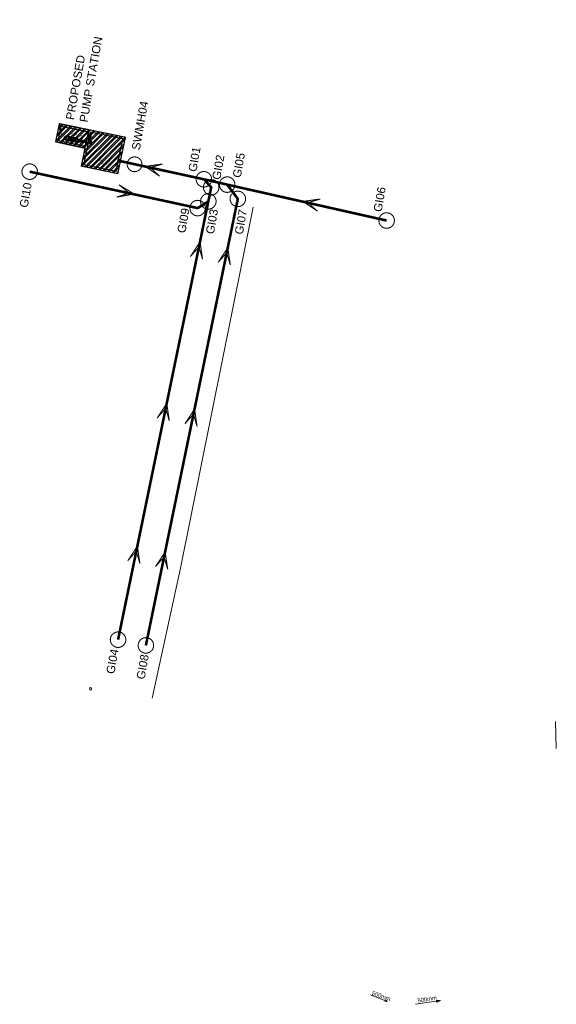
# Model space of a CAD drawing. Header units: millimetres. Extents: x -79464 to -76785, y -3788210 to -3782955.
# Tile 11 of 131: x -78719 to -78667, y -3786163 to -3786068. Entities that reach past the tile are written whole.
import ezdxf
from ezdxf.enums import TextEntityAlignment as Align
from ezdxf.lldxf.tags import DXFTag

# ---------------------------------------------------------------- set-up
doc = ezdxf.new("R2010")
doc.units = ezdxf.units.MM
doc.header["$LTSCALE"] = 8
doc.header["$MEASUREMENT"] = 0
doc.linetypes.add('HIDDEN', pattern=[0.375, 0.25, -0.125])
for name, color, linetype in [('CIVIL  NEW SWD CHANNEL', 10, 'Continuous'), ('CIVL Hatching - Stone', 9, 'Continuous'), ('NEW STORMWATER LINE', 10, 'Continuous'), ('P', 7, 'Continuous'), ('SEWER MANHOLE', 7, 'Continuous'), ('STORMWATER MANHOLE', 7, 'Continuous')]:
    doc.layers.add(name, color=color, linetype=linetype)
doc.styles.add('DEFAULT', font='arial.ttf')
doc.styles.add('Style-Arial', font='arial.ttf')
doc.styles.add('Swiss150', font='txt', dxfattribs={"height": 150})
tags = doc.linetypes.add('HIDDEN2', pattern=[0.1875, 0.125, -0.0625]).pattern_tags.tags
tags[6:7] = [DXFTag(74, 4), DXFTag(75, 0), DXFTag(340, '0'), DXFTag(46, 0.0), DXFTag(50, 0.0), DXFTag(44, 0.0), DXFTag(45, 0.0)]
tags[4:5] = [DXFTag(74, 4), DXFTag(75, 0), DXFTag(340, '0'), DXFTag(46, 0.0), DXFTag(50, 0.0), DXFTag(44, 0.0), DXFTag(45, 0.0)]

# ---------------------------------------------------------------- blocks, each defined once
blk = doc.blocks.new('Pump Station')
at = {"layer": 'P', "color": 3}
for p, q in [((0, 0), (3.6, 0)), ((0, 0), (0, -3.6)), ((3.6, 0), (3.6, -1.796)), ((0.2, -0.2), (3.4, -0.2)), ((0.2, -0.2), (0.2, -3.4)), ((3.4, -0.2), (3.4, -2.37)), ((6.5, -1.802), (3.6, -1.802)), ((6.5, -1.802), (6.5, -3.6)), ((3.4, -2.43), (3.4, -3.4)), ((6.3, -2.003), (3.6, -2.003)), ((3.6, -3.4), (3.6, -2.43)), ((3.6, -2.606), (3.6, -3.4)), ((6.3, -2.003), (6.3, -3.4)), ((0, -3.6), (3.6, -3.6)), ((0.2, -3.4), (3.4, -3.4)), ((6.3, -3.4), (3.6, -3.4)), ((6.5, -3.6), (3.6, -3.6))]:
    blk.add_line(p, q, dxfattribs=at)
at = {"layer": 'P', "color": 2}
for p, q in [((5.84, -2.399), (3.013, -2.399)), ((3.046, -2.374), (3.043, -2.399)), ((3.043, -2.399), (3.046, -2.424)), ((3.053, -2.351), (3.046, -2.374)), ((3.046, -2.424), (3.053, -2.449)), ((3.065, -2.328), (3.053, -2.351)), ((3.053, -2.449), (3.065, -2.471)), ((3.081, -2.308), (3.065, -2.328)), ((3.065, -2.471), (3.081, -2.491)), ((3.1, -2.293), (3.081, -2.308)), ((3.081, -2.491), (3.1, -2.507)), ((3.122, -2.281), (3.1, -2.293)), ((3.1, -2.507), (3.122, -2.52)), ((3.145, -2.273), (3.122, -2.281)), ((3.122, -2.52), (3.145, -2.527)), ((3.145, -2.388), (3.143, -2.399)), ((3.143, -2.399), (3.145, -2.411)), ((3.171, -2.27), (3.145, -2.273)), ((3.151, -2.378), (3.145, -2.388)), ((3.145, -2.411), (3.151, -2.421)), ((3.145, -2.527), (3.171, -2.53)), ((3.162, -2.372), (3.151, -2.378)), ((3.151, -2.421), (3.162, -2.428)), ((3.173, -2.37), (3.162, -2.372)), ((3.162, -2.428), (3.173, -2.43)), ((3.196, -2.272), (3.171, -2.27)), ((3.171, -2.53), (3.196, -2.528)), ((3.173, -2.239), (3.173, -2.561)), ((3.173, -2.37), (3.681, -2.37)), ((3.173, -2.43), (3.681, -2.43)), ((3.221, -2.278), (3.196, -2.272)), ((3.196, -2.528), (3.221, -2.521)), ((3.243, -2.289), (3.221, -2.278)), ((3.221, -2.521), (3.243, -2.509)), ((3.263, -2.306), (3.243, -2.289)), ((3.243, -2.509), (3.263, -2.495)), ((3.28, -2.324), (3.263, -2.306)), ((3.263, -2.495), (3.28, -2.476)), ((3.272, -2.72), (3.269, -2.736)), ((3.269, -2.736), (3.269, -3.055)), ((3.28, -2.706), (3.272, -2.72)), ((3.292, -2.346), (3.28, -2.324)), ((3.28, -2.476), (3.292, -2.453)), ((3.291, -2.695), (3.28, -2.706)), ((3.282, -2.724), (3.28, -2.736)), ((3.28, -2.736), (3.28, -3.055)), ((3.287, -2.712), (3.282, -2.724)), ((3.296, -2.703), (3.287, -2.712)), ((3.292, -2.724), (3.29, -2.736)), ((3.29, -2.736), (3.29, -3.055)), ((3.304, -2.689), (3.291, -2.695)), ((3.301, -2.37), (3.292, -2.346)), ((3.292, -2.453), (3.301, -2.43)), ((3.298, -2.715), (3.292, -2.724)), ((3.307, -2.697), (3.296, -2.703)), ((3.308, -2.708), (3.298, -2.715)), ((3.319, -2.686), (3.304, -2.689)), ((3.319, -2.696), (3.307, -2.697)), ((3.319, -2.706), (3.308, -2.708)), ((3.319, -2.686), (3.5, -2.686)), ((3.319, -2.696), (3.522, -2.696)), ((3.319, -2.706), (3.5, -2.706)), ((3.5, -2.686), (3.5, -2.706)), ((3.6, -2.003), (3.6, -2.37)), ((3.669, -2.399), (3.711, -2.399)), ((3.699, -2.323), (3.681, -2.323)), ((3.681, -2.323), (3.681, -2.476)), ((3.681, -2.476), (3.699, -2.476)), ((3.734, -2.399), (3.692, -2.399)), ((3.699, -2.476), (3.699, -2.323)), ((3.7, -2.446), (3.7, -2.353)), ((3.702, -2.446), (3.702, -2.353)), ((3.704, -2.323), (3.721, -2.323)), ((3.704, -2.476), (3.704, -2.323)), ((3.721, -2.476), (3.704, -2.476)), ((3.721, -2.323), (3.721, -2.476)), ((3.721, -2.37), (3.799, -2.37)), ((3.721, -2.43), (3.946, -2.43)), ((3.766, -2.357), (3.754, -2.37)), ((3.754, -2.43), (3.766, -2.443)), ((3.781, -2.348), (3.766, -2.357)), ((3.766, -2.443), (3.781, -2.451)), ((3.799, -2.346), (3.781, -2.348)), ((3.781, -2.451), (3.799, -2.453)), ((3.799, -2.331), (3.799, -2.47)), ((3.816, -2.348), (3.799, -2.346)), ((3.799, -2.37), (3.946, -2.37)), ((3.799, -2.453), (3.816, -2.451)), ((3.831, -2.357), (3.816, -2.348)), ((3.816, -2.451), (3.831, -2.443)), ((3.844, -2.37), (3.831, -2.357)), ((3.831, -2.443), (3.844, -2.43)), ((3.934, -2.399), (3.976, -2.399)), ((3.964, -2.323), (3.946, -2.323)), ((3.946, -2.323), (3.946, -2.476)), ((3.946, -2.476), (3.964, -2.476)), ((3.999, -2.399), (3.957, -2.399)), ((3.964, -2.476), (3.964, -2.323)), ((3.966, -2.446), (3.966, -2.353)), ((3.968, -2.446), (3.968, -2.353)), ((3.969, -2.323), (3.986, -2.323)), ((3.969, -2.476), (3.969, -2.323)), ((3.986, -2.476), (3.969, -2.476)), ((3.986, -2.323), (3.986, -2.476)), ((4.067, -2.43), (3.986, -2.37)), ((3.986, -2.43), (4.067, -2.37)), ((4.055, -2.399), (4.096, -2.399)), ((4.084, -2.323), (4.067, -2.323)), ((4.067, -2.323), (4.067, -2.476)), ((4.067, -2.476), (4.084, -2.476)), ((4.12, -2.399), (4.078, -2.399)), ((4.084, -2.476), (4.084, -2.323)), ((4.084, -2.353), (4.087, -2.353)), ((4.084, -2.446), (4.087, -2.446)), ((4.087, -2.446), (4.087, -2.353)), ((4.089, -2.446), (4.089, -2.353)), ((4.09, -2.323), (4.108, -2.323)), ((4.09, -2.476), (4.09, -2.323)), ((4.108, -2.476), (4.09, -2.476)), ((4.108, -2.323), (4.108, -2.476)), ((4.108, -2.37), (4.13, -2.37)), ((4.108, -2.43), (4.13, -2.43)), ((4.129, -2.374), (4.127, -2.399)), ((4.127, -2.399), (4.129, -2.426)), ((4.137, -2.349), (4.129, -2.374)), ((4.129, -2.426), (4.137, -2.451)), ((4.134, -2.348), (4.176, -2.366)), ((4.134, -2.452), (4.176, -2.434)), ((4.15, -2.326), (4.137, -2.349)), ((4.137, -2.451), (4.15, -2.473)), ((4.15, -2.351), (4.147, -2.357)), ((4.147, -2.357), (4.15, -2.363)), ((4.15, -2.378), (4.147, -2.399)), ((4.147, -2.399), (4.15, -2.422)), ((4.15, -2.437), (4.147, -2.443)), ((4.147, -2.443), (4.15, -2.449)), ((4.166, -2.306), (4.15, -2.326)), ((4.155, -2.348), (4.15, -2.351)), ((4.155, -2.357), (4.15, -2.378)), ((4.15, -2.363), (4.155, -2.366)), ((4.15, -2.422), (4.155, -2.443)), ((4.155, -2.433), (4.15, -2.437)), ((4.15, -2.449), (4.155, -2.452)), ((4.15, -2.473), (4.166, -2.493)), ((4.166, -2.337), (4.155, -2.357)), ((4.162, -2.351), (4.155, -2.348)), ((4.155, -2.366), (4.162, -2.363)), ((4.162, -2.437), (4.155, -2.433)), ((4.155, -2.443), (4.166, -2.462)), ((4.155, -2.452), (4.162, -2.449)), ((4.164, -2.357), (4.162, -2.351)), ((4.162, -2.363), (4.164, -2.357)), ((4.164, -2.443), (4.162, -2.437)), ((4.162, -2.449), (4.164, -2.443)), ((4.164, -2.357), (4.164, -2.357)), ((4.164, -2.443), (4.164, -2.443)), ((4.186, -2.289), (4.166, -2.306)), ((4.179, -2.321), (4.166, -2.337)), ((4.166, -2.462), (4.179, -2.48)), ((4.166, -2.493), (4.186, -2.509)), ((4.197, -2.307), (4.179, -2.321)), ((4.179, -2.48), (4.197, -2.493)), ((4.208, -2.277), (4.186, -2.289)), ((4.186, -2.509), (4.208, -2.522)), ((4.216, -2.296), (4.197, -2.307)), ((4.197, -2.493), (4.216, -2.503)), ((4.21, -2.289), (4.207, -2.296)), ((4.207, -2.296), (4.21, -2.302)), ((4.21, -2.497), (4.207, -2.503)), ((4.207, -2.503), (4.21, -2.509)), ((4.233, -2.27), (4.208, -2.277)), ((4.208, -2.276), (4.225, -2.317)), ((4.208, -2.525), (4.225, -2.483)), ((4.208, -2.522), (4.233, -2.53)), ((4.216, -2.287), (4.21, -2.289)), ((4.21, -2.302), (4.216, -2.305)), ((4.216, -2.495), (4.21, -2.497)), ((4.21, -2.509), (4.216, -2.512)), ((4.223, -2.289), (4.216, -2.287)), ((4.237, -2.289), (4.216, -2.296)), ((4.216, -2.305), (4.223, -2.302)), ((4.302, -2.399), (4.216, -2.399)), ((4.223, -2.497), (4.216, -2.495)), ((4.216, -2.503), (4.237, -2.509)), ((4.216, -2.512), (4.223, -2.509)), ((4.226, -2.296), (4.223, -2.289)), ((4.223, -2.302), (4.226, -2.296)), ((4.226, -2.503), (4.223, -2.497)), ((4.223, -2.509), (4.226, -2.503)), ((4.226, -2.296), (4.226, -2.296)), ((4.226, -2.503), (4.226, -2.503)), ((4.259, -2.267), (4.233, -2.27)), ((4.233, -2.53), (4.259, -2.532)), ((4.259, -2.287), (4.237, -2.289)), ((4.237, -2.509), (4.259, -2.512)), ((4.285, -2.27), (4.259, -2.267)), ((4.28, -2.289), (4.259, -2.287)), ((4.259, -2.512), (4.28, -2.509)), ((4.259, -2.532), (4.285, -2.53)), ((4.302, -2.296), (4.28, -2.289)), ((4.28, -2.509), (4.302, -2.503)), ((4.31, -2.277), (4.285, -2.27)), ((4.285, -2.53), (4.31, -2.522)), ((4.311, -2.276), (4.293, -2.317)), ((4.296, -2.289), (4.293, -2.296)), ((4.293, -2.296), (4.296, -2.302)), ((4.311, -2.525), (4.293, -2.483)), ((4.296, -2.497), (4.293, -2.503)), ((4.293, -2.503), (4.296, -2.509)), ((4.302, -2.287), (4.296, -2.289)), ((4.296, -2.302), (4.302, -2.305)), ((4.302, -2.495), (4.296, -2.497)), ((4.296, -2.509), (4.302, -2.512)), ((4.308, -2.289), (4.302, -2.287)), ((4.322, -2.307), (4.302, -2.296)), ((4.302, -2.305), (4.308, -2.302)), ((4.302, -2.503), (4.322, -2.493)), ((4.308, -2.497), (4.302, -2.495)), ((4.302, -2.512), (4.308, -2.509)), ((4.311, -2.296), (4.308, -2.289)), ((4.308, -2.302), (4.311, -2.296)), ((4.311, -2.503), (4.308, -2.497)), ((4.308, -2.509), (4.311, -2.503)), ((4.333, -2.289), (4.31, -2.277)), ((4.31, -2.522), (4.333, -2.509)), ((4.311, -2.296), (4.311, -2.296)), ((4.311, -2.503), (4.311, -2.503)), ((4.338, -2.321), (4.322, -2.307)), ((4.322, -2.493), (4.338, -2.48)), ((4.354, -2.306), (4.333, -2.289)), ((4.333, -2.509), (4.354, -2.493)), ((4.354, -2.337), (4.338, -2.321)), ((4.338, -2.48), (4.354, -2.462)), ((4.383, -2.348), (4.342, -2.366)), ((4.383, -2.452), (4.342, -2.434)), ((4.37, -2.326), (4.354, -2.306)), ((4.363, -2.357), (4.354, -2.337)), ((4.354, -2.462), (4.363, -2.443)), ((4.354, -2.493), (4.37, -2.473)), ((4.357, -2.351), (4.355, -2.357)), ((4.355, -2.357), (4.357, -2.363)), ((4.357, -2.437), (4.355, -2.443)), ((4.355, -2.443), (4.357, -2.449)), ((4.363, -2.348), (4.357, -2.351)), ((4.357, -2.363), (4.363, -2.366)), ((4.363, -2.433), (4.357, -2.437)), ((4.357, -2.449), (4.363, -2.452)), ((4.37, -2.351), (4.363, -2.348)), ((4.37, -2.378), (4.363, -2.357)), ((4.363, -2.366), (4.37, -2.363)), ((4.363, -2.443), (4.37, -2.422)), ((4.37, -2.437), (4.363, -2.433)), ((4.363, -2.452), (4.37, -2.449)), ((4.382, -2.349), (4.37, -2.326)), ((4.372, -2.357), (4.37, -2.351)), ((4.37, -2.363), (4.372, -2.357)), ((4.372, -2.399), (4.37, -2.378)), ((4.37, -2.422), (4.372, -2.399)), ((4.372, -2.443), (4.37, -2.437)), ((4.37, -2.449), (4.372, -2.443)), ((4.37, -2.473), (4.382, -2.451)), ((4.372, -2.357), (4.372, -2.357)), ((4.372, -2.399), (4.372, -2.399)), ((4.372, -2.443), (4.372, -2.443)), ((4.39, -2.374), (4.382, -2.349)), ((4.382, -2.451), (4.39, -2.426)), ((4.388, -2.37), (4.411, -2.37)), ((4.388, -2.43), (4.411, -2.43)), ((4.392, -2.399), (4.39, -2.374)), ((4.39, -2.426), (4.392, -2.399)), ((4.392, -2.399), (4.392, -2.399)), ((4.398, -2.399), (4.44, -2.399)), ((4.427, -2.323), (4.411, -2.323)), ((4.411, -2.323), (4.411, -2.476)), ((4.411, -2.476), (4.427, -2.476)), ((4.464, -2.399), (4.421, -2.399)), ((4.427, -2.476), (4.427, -2.323)), ((4.427, -2.353), (4.43, -2.353)), ((4.427, -2.446), (4.43, -2.446)), ((4.43, -2.446), (4.43, -2.353)), ((4.432, -2.446), (4.432, -2.353)), ((4.433, -2.323), (4.451, -2.323)), ((4.433, -2.476), (4.433, -2.323)), ((4.451, -2.476), (4.433, -2.476)), ((4.451, -2.323), (4.451, -2.476)), ((4.463, -2.359), (4.451, -2.37)), ((4.451, -2.43), (4.463, -2.441)), ((4.476, -2.352), (4.463, -2.359)), ((4.463, -2.441), (4.476, -2.447)), ((4.491, -2.349), (4.476, -2.352)), ((4.476, -2.447), (4.491, -2.449)), ((4.506, -2.352), (4.491, -2.349)), ((4.491, -2.449), (4.506, -2.447)), ((4.52, -2.359), (4.506, -2.352)), ((4.506, -2.447), (4.52, -2.441)), ((4.531, -2.37), (4.52, -2.359)), ((4.52, -2.399), (4.561, -2.399)), ((4.52, -2.441), (4.531, -2.43)), ((4.549, -2.323), (4.531, -2.323)), ((4.531, -2.323), (4.531, -2.476)), ((4.531, -2.476), (4.549, -2.476)), ((4.585, -2.399), (4.542, -2.399)), ((5.64, -2.199), (4.545, -2.199)), ((4.545, -2.323), (4.545, -2.199)), ((4.545, -2.476), (4.545, -2.323)), ((4.545, -2.6), (4.545, -2.476)), ((5.64, -2.6), (4.545, -2.6)), ((4.549, -2.476), (4.549, -2.323)), ((4.55, -2.446), (4.55, -2.353)), ((4.551, -2.593), (4.551, -2.205)), ((5.634, -2.205), (4.551, -2.205)), ((5.634, -2.593), (4.551, -2.593)), ((4.554, -2.446), (4.554, -2.353)), ((4.555, -2.323), (4.572, -2.323)), ((4.555, -2.476), (4.555, -2.323)), ((4.572, -2.476), (4.555, -2.476)), ((4.57, -2.38), (4.566, -2.399)), ((4.566, -2.399), (4.57, -2.42)), ((4.577, -2.362), (4.57, -2.38)), ((4.57, -2.42), (4.577, -2.439)), ((4.577, -2.362), (4.571, -2.349)), ((4.577, -2.439), (4.571, -2.449)), ((4.572, -2.323), (4.572, -2.476)), ((4.589, -2.346), (4.577, -2.362)), ((4.577, -2.439), (4.589, -2.453)), ((4.605, -2.334), (4.589, -2.346)), ((4.589, -2.453), (4.605, -2.466)), ((5.59, -2.249), (4.595, -2.249)), ((4.595, -2.34), (4.595, -2.249)), ((4.595, -2.55), (4.595, -2.459)), ((5.59, -2.55), (4.595, -2.55)), ((4.624, -2.326), (4.605, -2.334)), ((4.605, -2.466), (4.624, -2.473)), ((4.615, -2.388), (4.612, -2.399)), ((4.612, -2.399), (4.615, -2.411)), ((4.621, -2.378), (4.615, -2.388)), ((4.615, -2.411), (4.621, -2.421)), ((4.631, -2.372), (4.621, -2.378)), ((4.621, -2.421), (4.631, -2.428)), ((4.642, -2.323), (4.624, -2.326)), ((4.624, -2.473), (4.642, -2.476)), ((4.642, -2.37), (4.631, -2.372)), ((4.631, -2.428), (4.642, -2.43)), ((4.642, -2.311), (4.642, -2.49)), ((4.662, -2.326), (4.642, -2.323)), ((4.655, -2.372), (4.642, -2.37)), ((4.642, -2.43), (4.655, -2.428)), ((4.642, -2.476), (4.662, -2.473)), ((4.664, -2.378), (4.655, -2.372)), ((4.655, -2.428), (4.664, -2.421)), ((4.681, -2.334), (4.662, -2.326)), ((4.662, -2.473), (4.681, -2.466)), ((4.671, -2.388), (4.664, -2.378)), ((4.664, -2.421), (4.671, -2.411)), ((4.673, -2.399), (4.671, -2.388)), ((4.671, -2.411), (4.673, -2.399)), ((4.673, -2.399), (4.673, -2.399)), ((4.696, -2.346), (4.681, -2.334)), ((4.681, -2.466), (4.696, -2.453)), ((4.684, -2.276), (4.684, -2.336)), ((4.692, -2.276), (4.684, -2.276)), ((4.684, -2.465), (4.684, -2.524)), ((4.684, -2.524), (4.692, -2.524)), ((4.691, -2.323), (5.102, -2.323)), ((5.087, -2.33), (4.691, -2.33)), ((5.087, -2.276), (4.692, -2.276)), ((4.692, -2.342), (4.692, -2.276)), ((4.692, -2.281), (5.102, -2.281)), ((5.087, -2.286), (4.692, -2.286)), ((4.692, -2.318), (5.087, -2.318)), ((4.692, -2.524), (4.692, -2.458)), ((4.692, -2.471), (5.087, -2.471)), ((4.692, -2.476), (5.102, -2.476)), ((5.087, -2.482), (4.692, -2.482)), ((4.692, -2.514), (5.087, -2.514)), ((4.692, -2.52), (5.102, -2.52)), ((4.692, -2.524), (5.096, -2.524)), ((4.709, -2.362), (4.696, -2.346)), ((4.696, -2.453), (4.709, -2.439)), ((4.709, -2.361), (5.087, -2.361)), ((4.716, -2.38), (4.709, -2.362)), ((4.709, -2.439), (4.716, -2.42)), ((5.087, -2.439), (4.709, -2.439)), ((4.711, -2.367), (5.102, -2.367)), ((4.711, -2.433), (5.102, -2.433)), ((5.087, -2.372), (4.714, -2.372)), ((4.714, -2.427), (5.087, -2.427)), ((4.719, -2.399), (4.716, -2.38)), ((4.716, -2.42), (4.719, -2.399)), ((4.719, -2.399), (4.719, -2.399)), ((5.087, -2.524), (5.087, -2.276)), ((5.087, -2.276), (5.096, -2.276)), ((5.096, -2.276), (5.096, -2.524)), ((5.096, -2.313), (5.158, -2.324)), ((5.162, -2.334), (5.096, -2.334)), ((5.103, -2.38), (5.096, -2.381)), ((5.096, -2.418), (5.103, -2.418)), ((5.115, -2.466), (5.096, -2.466)), ((5.096, -2.489), (5.198, -2.468)), ((5.096, -2.477), (5.121, -2.472)), ((5.103, -2.38), (5.111, -2.38)), ((5.103, -2.418), (5.103, -2.381)), ((5.103, -2.418), (5.103, -2.421)), ((5.103, -2.421), (5.111, -2.421)), ((5.107, -2.476), (5.107, -2.486)), ((5.111, -2.38), (5.111, -2.387)), ((5.111, -2.387), (5.119, -2.387)), ((5.111, -2.387), (5.111, -2.412)), ((5.119, -2.412), (5.111, -2.412)), ((5.111, -2.412), (5.111, -2.421)), ((5.113, -2.466), (5.113, -2.492)), ((5.124, -2.34), (5.115, -2.334)), ((5.115, -2.466), (5.124, -2.459)), ((5.132, -2.361), (5.119, -2.387)), ((5.119, -2.387), (5.119, -2.412)), ((5.132, -2.44), (5.119, -2.412)), ((5.119, -2.473), (5.119, -2.484)), ((5.121, -2.472), (5.125, -2.471)), ((5.131, -2.349), (5.124, -2.34)), ((5.124, -2.459), (5.131, -2.449)), ((5.125, -2.471), (5.129, -2.466)), ((5.129, -2.466), (5.148, -2.424)), ((5.132, -2.361), (5.131, -2.349)), ((5.131, -2.449), (5.132, -2.44)), ((5.132, -2.361), (5.132, -2.44)), ((5.175, -2.361), (5.132, -2.361)), ((5.132, -2.361), (5.173, -2.361)), ((5.142, -2.44), (5.132, -2.44)), ((5.143, -2.459), (5.142, -2.464)), ((5.142, -2.464), (5.144, -2.467)), ((5.143, -2.459), (5.155, -2.43)), ((5.144, -2.467), (5.149, -2.468)), ((5.148, -2.422), (5.148, -2.417)), ((5.148, -2.424), (5.148, -2.422)), ((5.149, -2.468), (5.159, -2.465)), ((5.15, -2.44), (5.177, -2.44)), ((5.158, -2.427), (5.155, -2.43)), ((5.168, -2.328), (5.158, -2.324)), ((5.158, -2.427), (5.162, -2.427)), ((5.158, -2.476), (5.168, -2.472)), ((5.159, -2.465), (5.164, -2.462)), ((5.166, -2.336), (5.162, -2.334)), ((5.164, -2.462), (5.169, -2.458)), ((5.168, -2.339), (5.166, -2.336)), ((5.174, -2.336), (5.168, -2.328)), ((5.168, -2.339), (5.182, -2.376)), ((5.168, -2.472), (5.174, -2.465)), ((5.169, -2.458), (5.182, -2.424)), ((5.174, -2.336), (5.188, -2.371)), ((5.174, -2.465), (5.189, -2.43)), ((5.182, -2.376), (5.183, -2.378)), ((5.182, -2.424), (5.183, -2.422)), ((5.183, -2.378), (5.183, -2.383)), ((5.183, -2.422), (5.183, -2.417)), ((5.277, -2.361), (5.184, -2.361)), ((5.184, -2.361), (5.277, -2.361)), ((5.186, -2.44), (5.277, -2.44)), ((5.188, -2.371), (5.193, -2.373)), ((5.189, -2.43), (5.193, -2.427)), ((5.193, -2.373), (5.197, -2.373)), ((5.193, -2.427), (5.197, -2.427)), ((5.198, -2.468), (5.194, -2.44)), ((5.198, -2.468), (5.2, -2.47)), ((5.2, -2.47), (5.273, -2.47)), ((5.332, -2.381), (5.252, -2.381)), ((5.252, -2.381), (5.252, -2.399)), ((5.252, -2.418), (5.252, -2.399)), ((5.332, -2.418), (5.252, -2.418)), ((5.273, -2.47), (5.276, -2.467)), ((5.276, -2.44), (5.276, -2.467)), ((5.277, -2.361), (5.277, -2.44)), ((5.277, -2.361), (5.288, -2.386)), ((5.288, -2.415), (5.277, -2.44)), ((5.288, -2.386), (5.288, -2.415)), ((5.288, -2.386), (5.296, -2.386)), ((5.288, -2.415), (5.296, -2.415)), ((5.296, -2.386), (5.296, -2.388)), ((5.296, -2.388), (5.296, -2.412)), ((5.296, -2.388), (5.353, -2.388)), ((5.296, -2.415), (5.296, -2.412)), ((5.296, -2.412), (5.353, -2.412)), ((5.332, -2.367), (5.332, -2.399)), ((5.332, -2.367), (5.337, -2.367)), ((5.332, -2.432), (5.332, -2.399)), ((5.332, -2.432), (5.337, -2.432)), ((5.337, -2.367), (5.346, -2.293)), ((5.337, -2.367), (5.337, -2.399)), ((5.337, -2.432), (5.337, -2.399)), ((5.337, -2.432), (5.346, -2.506)), ((5.349, -2.288), (5.346, -2.293)), ((5.346, -2.506), (5.349, -2.511)), ((5.352, -2.284), (5.349, -2.288)), ((5.349, -2.511), (5.352, -2.515)), ((5.357, -2.283), (5.352, -2.284)), ((5.352, -2.515), (5.357, -2.516)), ((5.353, -2.388), (5.353, -2.412)), ((5.369, -2.283), (5.357, -2.283)), ((5.369, -2.516), (5.357, -2.516)), ((5.387, -2.268), (5.369, -2.284)), ((5.369, -2.284), (5.369, -2.399)), ((5.369, -2.515), (5.369, -2.399)), ((5.387, -2.532), (5.369, -2.515)), ((5.618, -2.268), (5.387, -2.268)), ((5.618, -2.532), (5.387, -2.532)), ((5.59, -2.249), (5.634, -2.205)), ((5.59, -2.268), (5.59, -2.249)), ((5.59, -2.55), (5.59, -2.532)), ((5.59, -2.55), (5.64, -2.6)), ((5.618, -2.268), (5.635, -2.284)), ((5.618, -2.532), (5.635, -2.515)), ((5.634, -2.593), (5.634, -2.205)), ((5.635, -2.268), (5.635, -2.399)), ((5.635, -2.268), (5.709, -2.268)), ((5.635, -2.532), (5.635, -2.399)), ((5.635, -2.532), (5.709, -2.532)), ((5.64, -2.268), (5.64, -2.199)), ((5.64, -2.268), (5.64, -2.532)), ((5.64, -2.6), (5.64, -2.532)), ((5.709, -2.268), (5.709, -2.399)), ((5.709, -2.268), (5.737, -2.295)), ((5.709, -2.268), (5.737, -2.295)), ((5.709, -2.532), (5.709, -2.399)), ((5.709, -2.532), (5.737, -2.505)), ((5.709, -2.532), (5.737, -2.505)), ((5.737, -2.295), (5.737, -2.399)), ((5.737, -2.505), (5.737, -2.399)), ((6.172, -2.72), (6.169, -2.736)), ((6.169, -2.736), (6.169, -3.055)), ((6.179, -2.706), (6.172, -2.72)), ((6.191, -2.695), (6.179, -2.706)), ((6.182, -2.724), (6.179, -2.736)), ((6.179, -2.736), (6.179, -3.055)), ((6.187, -2.712), (6.182, -2.724)), ((6.195, -2.703), (6.187, -2.712)), ((6.192, -2.724), (6.189, -2.736)), ((6.189, -2.736), (6.189, -3.055)), ((6.204, -2.689), (6.191, -2.695)), ((6.198, -2.715), (6.192, -2.724)), ((6.207, -2.697), (6.195, -2.703)), ((6.208, -2.708), (6.198, -2.715)), ((6.219, -2.686), (6.204, -2.689)), ((6.219, -2.696), (6.207, -2.697)), ((6.219, -2.706), (6.208, -2.708)), ((6.219, -2.686), (6.4, -2.686)), ((6.219, -2.696), (6.422, -2.696)), ((6.219, -2.706), (6.4, -2.706)), ((6.4, -2.686), (6.4, -2.706)), ((3.269, -3.055), (3.272, -3.072)), ((3.272, -3.072), (3.28, -3.085)), ((3.28, -3.055), (3.282, -3.068)), ((3.28, -3.085), (3.291, -3.097)), ((3.282, -3.068), (3.287, -3.079)), ((3.287, -3.079), (3.296, -3.088)), ((3.29, -3.055), (3.292, -3.066)), ((3.291, -3.097), (3.304, -3.103)), ((3.292, -3.066), (3.298, -3.077)), ((3.296, -3.088), (3.307, -3.094)), ((3.298, -3.077), (3.308, -3.083)), ((3.304, -3.103), (3.319, -3.106)), ((3.307, -3.094), (3.319, -3.096)), ((3.308, -3.083), (3.319, -3.085)), ((3.319, -3.085), (3.5, -3.085)), ((3.319, -3.096), (3.522, -3.096)), ((3.319, -3.106), (3.5, -3.106)), ((3.5, -3.085), (3.5, -3.106)), ((6.169, -3.055), (6.172, -3.072)), ((6.172, -3.072), (6.179, -3.085)), ((6.179, -3.055), (6.182, -3.068)), ((6.179, -3.085), (6.191, -3.097)), ((6.182, -3.068), (6.187, -3.079)), ((6.187, -3.079), (6.195, -3.088)), ((6.189, -3.055), (6.192, -3.066)), ((6.191, -3.097), (6.204, -3.103)), ((6.192, -3.066), (6.198, -3.077)), ((6.195, -3.088), (6.207, -3.094)), ((6.198, -3.077), (6.208, -3.083)), ((6.204, -3.103), (6.219, -3.106)), ((6.207, -3.094), (6.219, -3.096)), ((6.208, -3.083), (6.219, -3.085)), ((6.219, -3.085), (6.4, -3.085)), ((6.219, -3.096), (6.422, -3.096)), ((6.219, -3.106), (6.4, -3.106)), ((6.4, -3.085), (6.4, -3.106))]:
    blk.add_line(p, q, dxfattribs=at)
at = {"layer": 'CIVL Hatching - Stone', "color": 2, "char_height": 0.15, "attachment_point": 1, "style": 'Swiss150'}
for s, insert in [('SETTLING TANK 30m3', (0.873, -0.62)), ('PUMP ROOM', (3.994, -2.802))]:
    blk.add_mtext_dynamic_manual_height_columns(s, width=1.62828, gutter_width=750, heights=[0], dxfattribs=dict(at, insert=insert))

msp = doc.modelspace()

# ---------------------------------------------------------------- hatches: boundary and pattern name
at = {"layer": 'CIVL Hatching - Stone'}
h = msp.add_hatch(dxfattribs=at)
h.set_pattern_fill('ANSI32', color=10)
h.set_pattern_definition([(45, (-144.98122, -2084.76878), (-0.265165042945, 0.265165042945), []), (45, (-144.80445, -2084.76878), (-0.265165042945, 0.265165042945), [])])
h.paths.add_polyline_path([(-78708.377, -3786079.308), (-78714.744, -3786077.996), (-78715.107, -3786079.757), (-78712.268, -3786080.35), (-78712.632, -3786082.109), (-78709.104, -3786082.838)])

# ---------------------------------------------------------------- linework, layer by layer
at = {"layer": 'CIVIL  NEW SWD CHANNEL', "linetype": 'HIDDEN', "const_width": 0.1}
msp.add_lwpolyline([(-78708.198, -3786081.951, 1), (-78706.769, -3786081.91, 1)], format="xyb", close=True, dxfattribs=at)
at = {"layer": 'CIVIL  NEW SWD CHANNEL', "color": 160, "linetype": 'HIDDEN', "const_width": 0.1}
for points in [[(-78718.38, -3786082.645, 1), (-78716.88, -3786082.645, 1)], [(-78701.527, -3786083.381, 1), (-78700.027, -3786083.381, 1)], [(-78699.275, -3786083.896, 1), (-78697.775, -3786083.896, 1)], [(-78700.821, -3786084.159, 1), (-78699.321, -3786084.159, 1)], [(-78701.1, -3786085.515, 1), (-78699.6, -3786085.515, 1)], [(-78698.247, -3786085.275, 1), (-78696.747, -3786085.275, 1)], [(-78702.13, -3786086.165, 1), (-78700.63, -3786086.165, 1)], [(-78683.85, -3786087.37, 1), (-78682.35, -3786087.37, 1)], [(-78709.831, -3786127.886, 1), (-78708.331, -3786127.886, 1)], [(-78707.142, -3786128.44, 1), (-78705.642, -3786128.44, 1)]]:
    msp.add_lwpolyline(points, format="xyb", close=True, dxfattribs=at)
at = {"layer": 'CIVIL  NEW SWD CHANNEL', "color": 30, "const_width": 0.1}
for points in [[(-78706.47, -3786082.14), (-78704.779, -3786081.902)], [(-78706.47, -3786082.14), (-78705.046, -3786083.084)], [(-78705.046, -3786083.084), (-78705.984, -3786082.251), (-78704.779, -3786081.902)]]:
    msp.add_lwpolyline(points, dxfattribs=at)
at = {"layer": 'CIVIL  NEW SWD CHANNEL', "linetype": 'HIDDEN2', "ltscale": 20, "const_width": 0.25}
for points in [[(-78700.35, -3786085.515), (-78701.376, -3786086.166), (-78717.63, -3786082.645)], [(-78709.081, -3786127.886), (-78700.501, -3786086.249), (-78700.071, -3786084.159), (-78700.777, -3786083.381)], [(-78706.392, -3786128.44), (-78697.497, -3786085.275), (-78698.525, -3786083.896), (-78700.777, -3786083.381)], [(-78698.525, -3786083.896), (-78683.1, -3786087.37)]]:
    msp.add_lwpolyline(points, dxfattribs=at)
at = {"layer": 'CIVIL  NEW SWD CHANNEL', "color": 10, "const_width": 0.1}
for points in [[(-78709.21, -3786085.104), (-78708.02, -3786084.71), (-78708.989, -3786083.913)], [(-78707.53, -3786084.8), (-78708.989, -3786083.913)], [(-78707.53, -3786084.8), (-78709.21, -3786085.104)], [(-78691.206, -3786085.525), (-78689.515, -3786085.287)], [(-78691.206, -3786085.525), (-78689.782, -3786086.468)], [(-78689.782, -3786086.468), (-78690.72, -3786085.636), (-78689.515, -3786085.287)], [(-78701.156, -3786089.429), (-78702.09, -3786090.859)], [(-78700.906, -3786091.118), (-78701.262, -3786089.916), (-78702.09, -3786090.859)], [(-78701.156, -3786089.429), (-78700.906, -3786091.118)], [(-78698.467, -3786089.983), (-78699.401, -3786091.413)], [(-78698.467, -3786089.983), (-78698.217, -3786091.672)], [(-78698.217, -3786091.672), (-78698.573, -3786090.47), (-78699.401, -3786091.413)], [(-78704.373, -3786105.039), (-78705.307, -3786106.469)], [(-78704.373, -3786105.039), (-78704.123, -3786106.728)], [(-78704.123, -3786106.728), (-78704.479, -3786105.526), (-78705.307, -3786106.469)], [(-78701.684, -3786105.593), (-78702.618, -3786107.023)], [(-78701.434, -3786107.282), (-78701.79, -3786106.08), (-78702.618, -3786107.023)], [(-78701.684, -3786105.593), (-78701.434, -3786107.282)], [(-78707.217, -3786118.841), (-78708.151, -3786120.271)], [(-78706.967, -3786120.531), (-78707.323, -3786119.329), (-78708.151, -3786120.271)], [(-78707.217, -3786118.841), (-78706.967, -3786120.531)], [(-78704.528, -3786119.396), (-78705.462, -3786120.825)], [(-78704.528, -3786119.396), (-78704.278, -3786121.085)], [(-78704.278, -3786121.085), (-78704.634, -3786119.883), (-78705.462, -3786120.825)]]:
    msp.add_lwpolyline(points, dxfattribs=at)
at = {"layer": 'CIVL Hatching - Stone', "color": 11, "true_color": 0xfe847a, "const_width": 0.1}
msp.add_lwpolyline([(-78715.107, -3786079.757), (-78714.744, -3786077.996), (-78708.377, -3786079.308), (-78709.104, -3786082.838), (-78712.632, -3786082.109), (-78712.268, -3786080.35), (-78715.107, -3786079.757)], dxfattribs=at)
at = {"layer": 'NEW STORMWATER LINE', "color": 30, "linetype": 'HIDDEN2', "ltscale": 20, "const_width": 0.25}
msp.add_lwpolyline([(-78700.777, -3786083.381), (-78709.164, -3786081.559), (-78709.164, -3786081.559)], dxfattribs=at)
at = {"layer": 'SEWER MANHOLE', "color": 45, "lineweight": 15}
for points in [[(-78684.667, -3786162.204), (-78683.047, -3786162.865), (-78683.215, -3786162.696), (-78683.267, -3786162.839), (-78683.047, -3786162.865)], [(-78680.296, -3786163.134), (-78677.886, -3786162.758), (-78678.3, -3786162.771), (-78678.21, -3786162.913), (-78677.886, -3786162.758)]]:
    msp.add_lwpolyline(points, dxfattribs=at)
at = {"layer": 'STORMWATER MANHOLE', "color": 216, "lineweight": 15}
for p, q in [((-78696.024, -3786086.091, 1.404), (-78703.049, -3786120.96, 3.116)), ((-78703.049, -3786120.96), (-78705.779, -3786133.542)), ((-78711.826, -3786132.748, 2.728), (-78711.797, -3786132.521, 2.757)), ((-78711.826, -3786132.748, 2.757), (-78711.675, -3786132.768, 2.728)), ((-78711.646, -3786132.541, 2.728), (-78711.797, -3786132.521, 2.757)), ((-78711.646, -3786132.541, 2.757), (-78711.675, -3786132.768, 2.728)), ((-78666.75, -3786135.801, 1.711), (-78666.686, -3786138.421, 1.711))]:
    msp.add_line(p, q, dxfattribs=at)

# ---------------------------------------------------------------- block references
at = {"layer": 'CIVL Hatching - Stone', "rotation": 168.3235422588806}
msp.add_blockref('Pump Station', (-78709.106, -3786082.854), dxfattribs=at)

# ---------------------------------------------------------------- texts
at = {"layer": 'NEW STORMWATER LINE', "color": 160, "linetype": 'Continuous', "lineweight": -3, "char_height": 0.8, "attachment_point": 1, "rotation": 80, "style": 'DEFAULT'}
for s, insert in [('GI01', (-78702.296, -3786082.568, -1731.935)), ('GI02', (-78699.991, -3786083.339, -1731.935)), ('GI05', (-78698.009, -3786083.144, -1731.935)), ('GI10', (-78718.623, -3786086.034, -1731.935)), ('GI06', (-78684.384, -3786086.445)), ('GI09', (-78703.366, -3786088.494, -1731.935)), ('GI03', (-78700.608, -3786088.585, -1731.935)), ('GI07', (-78697.81, -3786088.629, -1731.935)), ('GI04', (-78710.234, -3786131.105, -1731.935)), ('GI08', (-78707.312, -3786131.632, -1731.935))]:
    msp.add_mtext_dynamic_manual_height_columns(s, width=5.33187, gutter_width=1, heights=[0], dxfattribs=dict(at, insert=insert))
at = {"layer": 'SEWER MANHOLE', "color": 1, "style": 'Style-Arial'}
for rotation, p in [(341, (-78684.605, -3786162.333, 6.66)), (9, (-78680.056, -3786163.091, 7.106))]:
    msp.add_text('500mm', height=0.4, rotation=rotation, dxfattribs=at).set_placement(p, align=Align.BOTTOM_LEFT)

# ---------------------------------------------------------------- next in the draw order: texts
at = {"layer": 'NEW STORMWATER LINE', "linetype": 'Continuous', "lineweight": -3, "char_height": 0.8, "attachment_point": 1, "rotation": 80, "style": 'DEFAULT', "bg_fill": 3, "box_fill_scale": 1.5, "bg_fill_color": 256, "bg_fill_transparency": 0}
for s, width, insert in [('PROPOSED PUMP STATION', 9.27368, (-78714.146, -3786077.549)), ('SWMH04', 5.33187, (-78707.771, -3786080.466, -1731.935))]:
    msp.add_mtext_dynamic_manual_height_columns(s, width=width, gutter_width=1, heights=[0], dxfattribs=dict(at, insert=insert))

doc.saveas('drawing.dxf')
